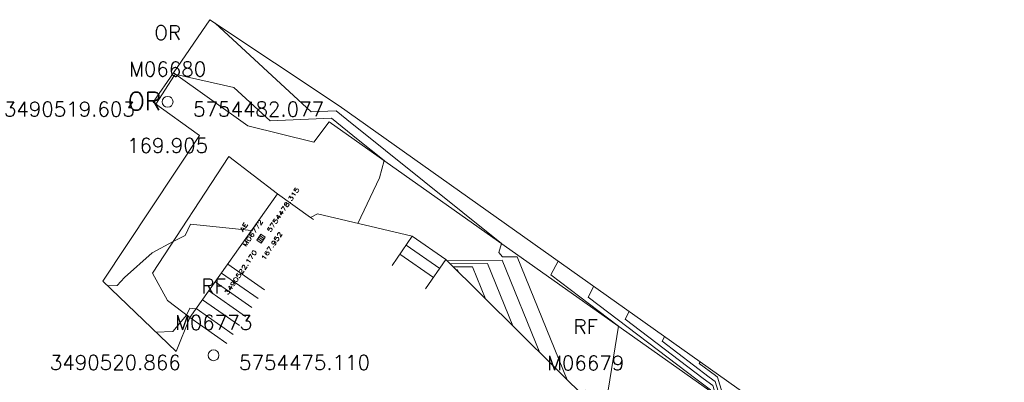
# Model space of a CAD drawing. Header units: metres. Extents: x 3490449 to 3490968, y 5754217 to 5754743.
# Tile 62 of 212: x 3490516 to 3490543, y 5754474 to 5754484. Entities that reach past the tile are written whole.
import ezdxf
from ezdxf.enums import TextEntityAlignment as Align

# ---------------------------------------------------------------- set-up
doc = ezdxf.new("R2010")
doc.units = ezdxf.units.M
doc.header["$LTSCALE"] = 0.25
doc.linetypes.add('Kartierung-07$0$AUSGEZOGEN', pattern=[0])
for name, color, linetype, lineweight, true_color in [('Kartierung-07$0$$BRUCH', 7, 'Continuous', 18, 0x82563a), ('Kartierung-07$0$$HOEHEN_Haupt', 7, 'Continuous', 18, 0x82563a), ('Kartierung-07$0$$HOEHEN_Mittel', 7, 'Continuous', 18, 0x82563a), ('Kartierung-07$0$$P_INF_FL', 7, 'Kartierung-07$0$AUSGEZOGEN', 18, 0x82563a), ('Kartierung-07$0$$P_INF_H', 7, 'Kartierung-07$0$AUSGEZOGEN', 18, 0x82563a), ('Kartierung-07$0$$P_INF_NR', 7, 'Kartierung-07$0$AUSGEZOGEN', 18, 0x82563a), ('Kartierung-07$0$$P_INF_X', 7, 'Kartierung-07$0$AUSGEZOGEN', 18, 0x82563a), ('Kartierung-07$0$$PKT_AE', 7, 'Continuous', 18, 0x82563a), ('Kartierung-07$0$$PKT_OR', 7, 'Continuous', 18, 0x82563a), ('Kartierung-07$0$$PKT_RF', 7, 'Continuous', 18, 0x82563a), ('Kartierung-07$0$B_Bau', 7, 'Continuous', 18, 0x82563a), ('Kartierung-07$0$B_Befestigt', 7, 'Continuous', 18, 0x82563a), ('Kartierung-07$0$B_Zaun', 7, 'Kartierung-07$0$AUSGEZOGEN', 18, 0x82563a), ('Kartierung-07$0$Hilfe_DGM', 7, 'Continuous', 18, 0x82563a), ('Kartierung-07$0$SYM_AE', 7, 'Kartierung-07$0$AUSGEZOGEN', 18, 0x82563a), ('Kartierung-07$0$SYM_OR', 7, 'Kartierung-07$0$AUSGEZOGEN', 18, 0x82563a), ('Kartierung-07$0$SYM_RF', 7, 'Kartierung-07$0$AUSGEZOGEN', 18, 0x82563a)]:
    doc.layers.add(name, color=color, linetype=linetype, lineweight=lineweight, true_color=true_color)
doc.styles.add('Kartierung-07$0$STANDARD', font='romans.shx', dxfattribs={"width": 0.8})

# ---------------------------------------------------------------- blocks, each defined once
blk = doc.blocks.new('Kartierung-07$0$PKT_RF')
at = {"layer": 'Kartierung-07$0$SYM_RF'}
blk.add_circle((0, 0), 0.15, dxfattribs=at)
at = {"layer": 'Kartierung-07$0$$P_INF_FL', "style": 'Kartierung-07$0$STANDARD'}
blk.add_attdef('CODE', text='', height=0.8, dxfattribs=at).set_placement((0, 1.7), align=Align.CENTER)
at = {"layer": 'Kartierung-07$0$$P_INF_H', "style": 'Kartierung-07$0$STANDARD'}
blk.add_attdef('H', text='', height=0.8, dxfattribs=at).set_placement((0, -1.4), align=Align.CENTER)
at = {"layer": 'Kartierung-07$0$$P_INF_NR', "style": 'Kartierung-07$0$STANDARD'}
blk.add_attdef('NR', text='', height=0.8, dxfattribs=at).set_placement((0, 0.7), align=Align.CENTER)
at = {"layer": 'Kartierung-07$0$$P_INF_X', "style": 'Kartierung-07$0$STANDARD'}
blk.add_attdef('X', text='', height=0.8, dxfattribs=at).set_placement((-0.9, -0.4), align=Align.RIGHT)
blk.add_attdef('Y', (0.7, -0.4), '', height=0.8, dxfattribs=at)
blk = doc.blocks.new('Kartierung-07$0$PKT_OR')
at = {"layer": 'Kartierung-07$0$SYM_OR'}
blk.add_circle((0, 0), 0.15, dxfattribs=at)
at = {"layer": 'Kartierung-07$0$$P_INF_FL', "style": 'Kartierung-07$0$STANDARD'}
blk.add_attdef('CODE', text='', height=0.8, dxfattribs=at).set_placement((0, 1.7), align=Align.CENTER)
at = {"layer": 'Kartierung-07$0$$P_INF_H', "style": 'Kartierung-07$0$STANDARD'}
blk.add_attdef('H', text='', height=0.8, dxfattribs=at).set_placement((0, -1.4), align=Align.CENTER)
at = {"layer": 'Kartierung-07$0$$P_INF_NR', "style": 'Kartierung-07$0$STANDARD'}
blk.add_attdef('NR', text='', height=0.8, dxfattribs=at).set_placement((0, 0.7), align=Align.CENTER)
at = {"layer": 'Kartierung-07$0$$P_INF_X', "style": 'Kartierung-07$0$STANDARD'}
blk.add_attdef('X', text='', height=0.8, dxfattribs=at).set_placement((-0.9, -0.4), align=Align.RIGHT)
blk.add_attdef('Y', (0.7, -0.4), '', height=0.8, dxfattribs=at)
at = {"layer": 'Kartierung-07$0$SYM_OR', "style": 'Kartierung-07$0$STANDARD'}
blk.add_text('OR', height=0.5, dxfattribs=at).set_placement((-1.096, -0.233))
blk = doc.blocks.new('Kartierung-07$0$PKT_AE')
at = {"layer": 'Kartierung-07$0$SYM_AE'}
for p, q in [((-0.25, 0.25), (-0.25, -0.25)), ((0.25, 0.25), (-0.25, 0.25)), ((-0.125, 0.2), (-0.125, -0.2)), ((0, 0.2), (0, -0.2)), ((0.125, 0.2), (0.125, -0.2)), ((0.25, -0.25), (0.25, 0.25)), ((-0.25, -0.25), (0.25, -0.25))]:
    blk.add_line(p, q, dxfattribs=at)
at = {"layer": 'Kartierung-07$0$$P_INF_FL', "style": 'Kartierung-07$0$STANDARD'}
blk.add_attdef('CODE', text='', height=0.8, dxfattribs=at).set_placement((0, 1.7), align=Align.CENTER)
at = {"layer": 'Kartierung-07$0$$P_INF_H', "style": 'Kartierung-07$0$STANDARD'}
blk.add_attdef('H', text='', height=0.8, dxfattribs=at).set_placement((0, -1.4), align=Align.CENTER)
at = {"layer": 'Kartierung-07$0$$P_INF_NR', "style": 'Kartierung-07$0$STANDARD'}
blk.add_attdef('NR', text='', height=0.8, dxfattribs=at).set_placement((0, 0.7), align=Align.CENTER)
at = {"layer": 'Kartierung-07$0$$P_INF_X', "style": 'Kartierung-07$0$STANDARD'}
blk.add_attdef('X', text='', height=0.8, dxfattribs=at).set_placement((-0.9, -0.4), align=Align.RIGHT)
blk.add_attdef('Y', (0.7, -0.4), '', height=0.8, dxfattribs=at)

msp = doc.modelspace()

# ---------------------------------------------------------------- linework, layer by layer
at = {"layer": 'Kartierung-07$0$$BRUCH', "ltscale": 0.02}
for p, q in [((3490521.804, 5754481.42), (3490519.767, 5754482.878)), ((3490519.207, 5754482.063), (3490520.483, 5754481.153)), ((3490523.62, 5754480.968), (3490521.804, 5754481.42)), ((3490524.045, 5754481.531), (3490523.62, 5754480.968)), ((3490534.509, 5754474.132), (3490524.045, 5754481.531)), ((3490520.483, 5754481.153), (3490517.819, 5754477.146)), ((3490519.189, 5754477.37), (3490521.283, 5754480.57)), ((3490521.283, 5754480.57), (3490522.628, 5754479.547)), ((3490522.628, 5754479.547), (3490520.215, 5754476.147)), ((3490522.628, 5754479.547), (3490523.532, 5754478.895)), ((3490523.532, 5754478.895), (3490523.724, 5754479)), ((3490526.329, 5754478.379), (3490527.251, 5754477.743)), ((3490519.601, 5754476.611), (3490519.189, 5754477.37)), ((3490517.819, 5754477.146), (3490519.838, 5754475.208)), ((3490520.215, 5754476.147), (3490519.601, 5754476.611))]:
    msp.add_line(p, q, dxfattribs=at)
at = {"layer": 'Kartierung-07$0$$HOEHEN_Haupt', "ltscale": 0.02}
for points in [[(3490521.91, 5754478.536), (3490520.234, 5754478.715), (3490520.084, 5754478.406), (3490519.756, 5754478.237), (3490519.177, 5754477.921), (3490518.415, 5754477.243), (3490518.215, 5754477.027), (3490517.952, 5754477.019)], [(3490529.088, 5754475.921), (3490528.392, 5754477.635), (3490527.375, 5754477.62)], [(3490532.29, 5754476.312), (3490532.177, 5754476.101), (3490534.325, 5754474.472), (3490534.586, 5754474.274), (3490535.69, 5754470.75), (3490535.809, 5754470.628), (3490535.811, 5754470.528), (3490535.754, 5754470.401), (3490535.14, 5754469.217), (3490535.355, 5754468.354), (3490535.481, 5754467.845), (3490536.732, 5754465.952), (3490534.641, 5754463.873), (3490533.065, 5754462.494), (3490533.02, 5754462.164), (3490532.656, 5754462.388), (3490532.572, 5754462.456), (3490532.552, 5754462.473), (3490530.614, 5754463.611), (3490530.597, 5754463.623), (3490530.597, 5754463.623)]]:
    msp.add_lwpolyline(points, dxfattribs=at)
at = {"layer": 'Kartierung-07$0$$HOEHEN_Mittel', "ltscale": 0.02}
for points in [[(3490520.915, 5754484.235), (3490523.553, 5754481.802), (3490524.234, 5754481.83), (3490524.533, 5754481.591), (3490528.778, 5754478.184), (3490528.709, 5754477.937), (3490528.812, 5754477.811), (3490529.213, 5754477.817), (3490530.587, 5754474.433)], [(3490519.277, 5754482.013), (3490519.794, 5754482.814), (3490519.838, 5754482.827), (3490521.428, 5754482.475), (3490522.425, 5754481.555), (3490524.105, 5754481.627), (3490524.844, 5754481.034), (3490525.558, 5754480.461), (3490525.428, 5754479.99), (3490524.834, 5754478.735)], [(3490529.837, 5754475.177), (3490528.803, 5754477.726), (3490527.291, 5754477.703)], [(3490531.584, 5754473.55), (3490531.64, 5754473.746), (3490531.664, 5754473.865), (3490531.998, 5754475.908), (3490530.138, 5754477.317), (3490530.34, 5754477.696)], [(3490528.338, 5754476.664), (3490527.981, 5754477.544), (3490527.459, 5754477.536)], [(3490527.588, 5754477.408), (3490527.57, 5754477.453), (3490527.544, 5754477.453)], [(3490533.872, 5754471.235), (3490533.872, 5754471.235), (3490534.074, 5754471.832), (3490534.517, 5754472.865), (3490534.746, 5754473.447), (3490534.523, 5754474.158), (3490534.159, 5754474.434), (3490531.158, 5754476.709), (3490531.315, 5754477.004)], [(3490520.383, 5754476.384), (3490520.217, 5754476.402), (3490520.126, 5754476.214), (3490519.745, 5754475.759), (3490519.28, 5754475.744)], [(3490533.264, 5754475.62), (3490533.197, 5754475.493), (3490534.492, 5754474.51), (3490534.65, 5754474.391), (3490535.316, 5754472.265)], [(3490534.239, 5754474.928), (3490534.216, 5754474.884), (3490534.659, 5754474.548), (3490534.713, 5754474.507), (3490534.941, 5754473.78)]]:
    msp.add_lwpolyline(points, dxfattribs=at)
at = {"layer": 'Kartierung-07$0$B_Bau', "ltscale": 0.02}
for points in [[(3490522.628, 5754479.547), (3490520.215, 5754476.147)], [(3490523.532, 5754478.895), (3490523.612, 5754478.839)], [(3490526.329, 5754478.379), (3490525.772, 5754477.578)], [(3490521.257, 5754477.615), (3490522.264, 5754476.911)], [(3490527.251, 5754477.743), (3490526.692, 5754476.939)], [(3490521.083, 5754477.37), (3490522.092, 5754476.665)], [(3490520.91, 5754477.126), (3490521.92, 5754476.419)], [(3490520.731, 5754476.885), (3490521.748, 5754476.173)], [(3490520.562, 5754476.636), (3490521.577, 5754475.927)], [(3490520.389, 5754476.392), (3490521.405, 5754475.682)], [(3490520.215, 5754476.147), (3490521.233, 5754475.436)]]:
    msp.add_lwpolyline(points, dxfattribs=at)
for points, elevation in [([(3490522.628, 5754479.547), (3490523.532, 5754478.895)], 170.111), ([(3490526.159, 5754478.132), (3490527.081, 5754477.496)], 169.865), ([(3490526.329, 5754478.379), (3490527.251, 5754477.743)], 169.865), ([(3490525.988, 5754477.885), (3490526.91, 5754477.249)], 169.865)]:
    msp.add_lwpolyline(points, dxfattribs=dict(at, elevation=elevation))
at = {"layer": 'Kartierung-07$0$B_Befestigt', "ltscale": 0.02}
for points, elevation in [([(3490534.132, 5754473.582), (3490534.509, 5754474.132), (3490524.045, 5754481.531), (3490523.62, 5754480.968), (3490521.804, 5754481.42), (3490519.767, 5754482.878)], 169.629), ([(3490519.207, 5754482.063), (3490520.483, 5754481.153), (3490517.819, 5754477.146), (3490519.838, 5754475.208)], 169.897), ([(3490520.215, 5754476.147), (3490519.601, 5754476.611), (3490519.189, 5754477.37), (3490521.283, 5754480.57), (3490522.628, 5754479.547)], 170.111), ([(3490523.532, 5754478.895), (3490523.724, 5754479)], 170.111)]:
    msp.add_lwpolyline(points, dxfattribs=dict(at, elevation=elevation))
at = {"layer": 'Kartierung-07$0$B_Zaun', "ltscale": 0.02}
msp.add_lwpolyline([(3490542.599, 5754468.982), (3490540.983, 5754470.146), (3490534.746, 5754474.568), (3490524.321, 5754481.969), (3490520.765, 5754484.335)], dxfattribs=at)
at = {"layer": 'Kartierung-07$0$Hilfe_DGM', "ltscale": 0.02}
msp.add_lwpolyline([(3490531.254, 5754473.771), (3490527.251, 5754477.743), (3490526.329, 5754478.379), (3490523.724, 5754479), (3490523.532, 5754478.895), (3490522.628, 5754479.547), (3490520.215, 5754476.147), (3490519.838, 5754475.208), (3490517.819, 5754477.146), (3490520.483, 5754481.153), (3490519.207, 5754482.063), (3490519.767, 5754482.878), (3490520.765, 5754484.335), (3490524.321, 5754481.969), (3490534.746, 5754474.568), (3490540.983, 5754470.146)], dxfattribs=at)

# ---------------------------------------------------------------- block references
at = {"layer": 'Kartierung-07$0$$PKT_AE'}
ref = msp.add_blockref('Kartierung-07$0$PKT_AE', (3490522.17, 5754478.315, 167.952), dxfattribs=dict(at, xscale=0.4000000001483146, yscale=0.3000000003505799, rotation=55.87669560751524))
ref.add_attrib('Y', '5754478.315', (3490522.426, 5754478.479, 167.952), dxfattribs={"layer": 'Kartierung-07$0$$P_INF_X', "height": 0.12, "rotation": 55.8767, "style": 'Kartierung-07$0$STANDARD', "width": 1.333333})
ref.add_attrib('X', '3490522.170', dxfattribs={"layer": 'Kartierung-07$0$$P_INF_X', "height": 0.12, "rotation": 55.8767, "style": 'Kartierung-07$0$STANDARD', "width": 1.333333}).set_placement((3490522.067, 5754477.95, 167.952), align=Align.RIGHT)
ref.add_attrib('H', '167.952', dxfattribs={"layer": 'Kartierung-07$0$$P_INF_H', "height": 0.12, "rotation": 55.8767, "style": 'Kartierung-07$0$STANDARD', "width": 1.333333}).set_placement((3490522.518, 5754478.079, 167.952), align=Align.CENTER)
ref.add_attrib('CODE', 'AE', dxfattribs={"layer": 'Kartierung-07$0$$P_INF_FL', "height": 0.12, "rotation": 55.8767, "style": 'Kartierung-07$0$STANDARD', "width": 1.333333}).set_placement((3490521.748, 5754478.601, 167.952), align=Align.CENTER)
ref.add_attrib('NR', 'M06772', dxfattribs={"layer": 'Kartierung-07$0$$P_INF_NR', "height": 0.12, "rotation": 55.8767, "style": 'Kartierung-07$0$STANDARD', "width": 1.333333}).set_placement((3490521.996, 5754478.433, 167.952), align=Align.CENTER)
at = {"layer": 'Kartierung-07$0$$PKT_OR'}
ref = msp.add_blockref('Kartierung-07$0$PKT_OR', (3490519.603, 5754482.077, 169.905), dxfattribs=at)
ref.add_attrib('Y', '5754482.077', (3490520.303, 5754481.677, 169.905), dxfattribs={"layer": 'Kartierung-07$0$$P_INF_X', "height": 0.4, "style": 'Kartierung-07$0$STANDARD'})
ref.add_attrib('X', '3490519.603', dxfattribs={"layer": 'Kartierung-07$0$$P_INF_X', "height": 0.4, "style": 'Kartierung-07$0$STANDARD'}).set_placement((3490518.703, 5754481.677, 169.905), align=Align.RIGHT)
ref.add_attrib('H', '169.905', dxfattribs={"layer": 'Kartierung-07$0$$P_INF_H', "height": 0.4, "style": 'Kartierung-07$0$STANDARD'}).set_placement((3490519.603, 5754480.677, 169.905), align=Align.CENTER)
ref.add_attrib('CODE', 'OR', dxfattribs={"layer": 'Kartierung-07$0$$P_INF_FL', "height": 0.4, "style": 'Kartierung-07$0$STANDARD'}).set_placement((3490519.603, 5754483.777, 169.905), align=Align.CENTER)
ref.add_attrib('NR', 'M06680', dxfattribs={"layer": 'Kartierung-07$0$$P_INF_NR', "height": 0.4, "style": 'Kartierung-07$0$STANDARD'}).set_placement((3490519.603, 5754482.777, 169.905), align=Align.CENTER)
at = {"layer": 'Kartierung-07$0$$PKT_RF'}
ref = msp.add_blockref('Kartierung-07$0$PKT_RF', (3490520.866, 5754475.11, 170.132), dxfattribs=at)
ref.add_attrib('Y', '5754475.110', (3490521.566, 5754474.71, 170.132), dxfattribs={"layer": 'Kartierung-07$0$$P_INF_X', "height": 0.4, "style": 'Kartierung-07$0$STANDARD'})
ref.add_attrib('X', '3490520.866', dxfattribs={"layer": 'Kartierung-07$0$$P_INF_X', "height": 0.4, "style": 'Kartierung-07$0$STANDARD'}).set_placement((3490519.966, 5754474.71, 170.132), align=Align.RIGHT)
ref.add_attrib('H', '170.132', dxfattribs={"layer": 'Kartierung-07$0$$P_INF_H', "height": 0.4, "style": 'Kartierung-07$0$STANDARD'}).set_placement((3490520.866, 5754473.71, 170.132), align=Align.CENTER)
ref.add_attrib('CODE', 'RF', dxfattribs={"layer": 'Kartierung-07$0$$P_INF_FL', "height": 0.4, "style": 'Kartierung-07$0$STANDARD'}).set_placement((3490520.866, 5754476.81, 170.132), align=Align.CENTER)
ref.add_attrib('NR', 'M06773', dxfattribs={"layer": 'Kartierung-07$0$$P_INF_NR', "height": 0.4, "style": 'Kartierung-07$0$STANDARD'}).set_placement((3490520.866, 5754475.81, 170.132), align=Align.CENTER)
ref = msp.add_blockref('Kartierung-07$0$PKT_RF', (3490531.092, 5754473.996, 169.696), dxfattribs=at)
ref.add_attrib('Y', '5754473.996', (3490531.792, 5754473.596, 169.696), dxfattribs={"layer": 'Kartierung-07$0$$P_INF_X', "height": 0.4, "style": 'Kartierung-07$0$STANDARD'})
ref.add_attrib('X', '3490531.092', dxfattribs={"layer": 'Kartierung-07$0$$P_INF_X', "height": 0.4, "style": 'Kartierung-07$0$STANDARD'}).set_placement((3490530.192, 5754473.596, 169.696), align=Align.RIGHT)
ref.add_attrib('H', '169.696', dxfattribs={"layer": 'Kartierung-07$0$$P_INF_H', "height": 0.4, "style": 'Kartierung-07$0$STANDARD'}).set_placement((3490531.092, 5754472.596, 169.696), align=Align.CENTER)
ref.add_attrib('CODE', 'RF', dxfattribs={"layer": 'Kartierung-07$0$$P_INF_FL', "height": 0.4, "style": 'Kartierung-07$0$STANDARD'}).set_placement((3490531.092, 5754475.696, 169.696), align=Align.CENTER)
ref.add_attrib('NR', 'M06679', dxfattribs={"layer": 'Kartierung-07$0$$P_INF_NR', "height": 0.4, "style": 'Kartierung-07$0$STANDARD'}).set_placement((3490531.092, 5754474.696, 169.696), align=Align.CENTER)

doc.saveas('drawing.dxf')
